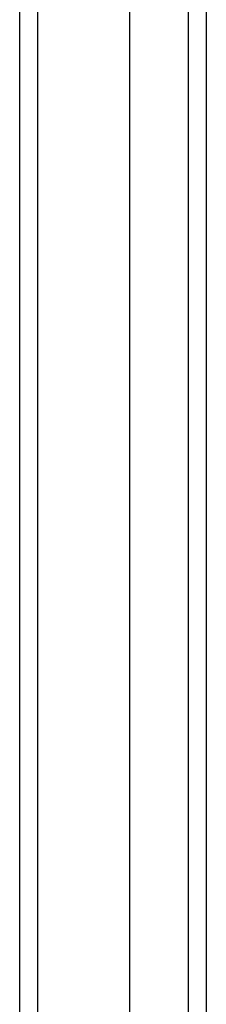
# Model space of a CAD drawing. Header units: inches. Extents: x 7 to 130, y 9 to 81.
# Tile 12 of 61: x 53.653 to 54.519, y 41.028 to 45.59. Entities that reach past the tile are written whole.
import ezdxf

# ---------------------------------------------------------------- set-up
doc = ezdxf.new("R2010")
doc.units = ezdxf.units.IN
doc.header["$MEASUREMENT"] = 0
doc.layers.add('Visible Edges(ANSI)', color=7, linetype='Continuous', lineweight=25)
doc.layers.add('Visible Tangent Edges(ANSI)', color=7, linetype='Continuous', lineweight=25)

msp = doc.modelspace()

# ---------------------------------------------------------------- linework, layer by layer
at = {"layer": 'Visible Edges(ANSI)'}
for p, q in [((53.6531, 53.5061), (53.6531, 37.6741)), ((54.1649, 38.2988), (54.1649, 52.8814)), ((54.5193, 38.4873), (54.5193, 52.693))]:
    msp.add_line(p, q, dxfattribs=at)
at = {"layer": 'Visible Tangent Edges(ANSI)'}
for p, q in [((53.7371, 37.6741), (53.7371, 53.5061)), ((54.4353, 52.808), (54.4353, 38.3723))]:
    msp.add_line(p, q, dxfattribs=at)

doc.saveas('drawing.dxf')
